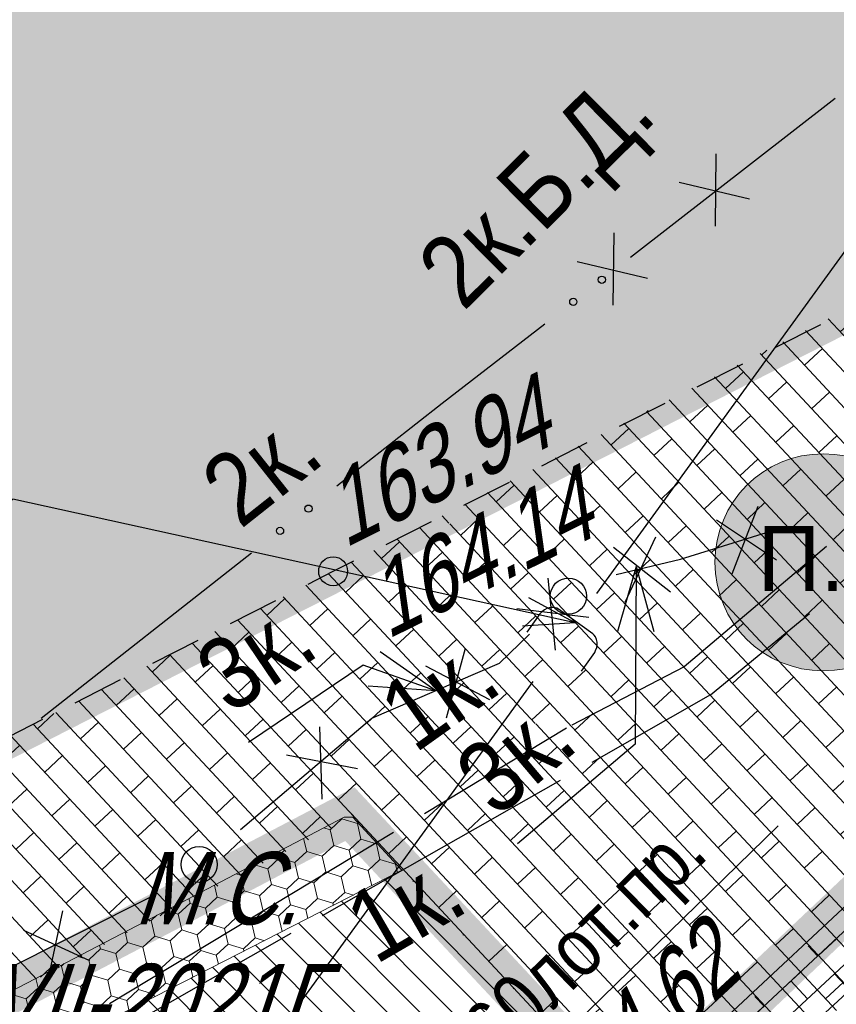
# Model space of a CAD drawing. Header units: millimetres. Extents: x 4385 to 11928, y 17253 to 36963.
# Tile 156 of 256: x 5888 to 5899, y 18684 to 18697. Entities that reach past the tile are written whole.
import ezdxf
from ezdxf.enums import TextEntityAlignment as Align

# ---------------------------------------------------------------- set-up
doc = ezdxf.new("R2010")
doc.units = ezdxf.units.MM
for name, pattern in [('ГП_Ботаническая_1 и 2 этап$0$ACAD_ISO03W100', [30, 12, -18]), ('ГП_Ботаническая_1 и 2 этап$0$ACAD_ISO04W100', [30, 24, -3, 0, -3]), ('ГП_Ботаническая_1 и 2 этап$0$CENTER', [50.8, 31.75, -6.35, 6.35, -6.35])]:
    doc.linetypes.add(name, pattern=pattern)
for name, color, linetype, lineweight in [('Геоподоснова_34179-21 от 9.08.21$0$Водосток проектный', 7, 'Continuous', 25), ('Геоподоснова_34179-21 от 9.08.21$0$Горизонтали', 7, 'Continuous', 25), ('Геоподоснова_34179-21 от 9.08.21$0$Граница улицы', 7, 'Continuous', 25), ('Геоподоснова_34179-21 от 9.08.21$0$Здания', 7, 'Continuous', 25), ('Геоподоснова_34179-21 от 9.08.21$0$Кабели', 7, 'Continuous', 25), ('Геоподоснова_34179-21 от 9.08.21$0$Кабель Мосэнерго', 7, 'Continuous', 25), ('Геоподоснова_34179-21 от 9.08.21$0$Кабель связи', 7, 'Continuous', 25), ('Геоподоснова_34179-21 от 9.08.21$0$Пояснительные подписи', 7, 'Continuous', 25), ('ГП_Ботаническая_1 и 2 этап$0$ГП_граница_1_2_этапов_500', 202, 'Continuous', 15), ('ГП_Ботаническая_1 и 2 этап$0$ГП_здан_проект_оси', 50, 'ГП_Ботаническая_1 и 2 этап$0$ACAD_ISO04W100', 15)]:
    doc.layers.add(name, color=color, linetype=linetype, lineweight=lineweight)
for name, color, linetype, true_color in [('ГП_Ботаническая_1 и 2 этап$0$ГП_граница_ГПЗУ_500_доп благо', 7, 'Continuous', 0xb5b5b5), ('ГП_граница_аренд_зем_500', 7, 'Continuous', 0x000000), ('ГП_граница_ГПЗУ_500', 7, 'Continuous', 0x0000f5)]:
    doc.layers.add(name, color=color, linetype=linetype, true_color=true_color)
doc.layers.add('ГП_Ботаническая_1 и 2 этап$0$ГП_здан_проект', color=7, linetype='Continuous', lineweight=9, true_color=0x000000)
for name, color, linetype, lineweight, true_color, transparency in [('ГП_Ботаническая_1 и 2 этап$0$ГП_здан_проект_оси_фон', 7, 'ГП_Ботаническая_1 и 2 этап$0$CENTER', 15, 0xffffff, 0.2), ('ГП_Ботаническая_1 и 2 этап$0$ГП_тротуары_штриховка', 7, 'Continuous', 0, 0xffffff, 0.8), ('ГП_Ботаническая_1 и 2 этап$0$ГП_тротуары_штриховка_доп', 7, 'Continuous', 0, 0xffffff, 0.8), ('ГП_дороги_штриховка_сущ', 7, 'Continuous', 0, 0xc8d0d0, 0.6), ('ГП_тротуары_штриховка_сущ', 7, 'Continuous', 0, 0xba8573, 0.6)]:
    doc.layers.add(name, color=color, linetype=linetype, lineweight=lineweight, true_color=true_color, transparency=transparency)
doc.styles.add('Геоподоснова_34179-21 от 9.08.21$0$Style-RUSSIAN_1251', font='RUSSIAN_1251.shx')
doc.styles.add('Геоподоснова_34179-21 от 9.08.21$0$Style-RUSSIAN_1251 I 0.32289', font='RUSSIAN_1251.shx', dxfattribs={"oblique": 18.5})
doc.styles.add('ГП_Ботаническая_1 и 2 этап$0$GENERATED_STYLE_1', font='GOTHIC.TTF')

# ---------------------------------------------------------------- blocks, each defined once
blk = doc.blocks.new('Геоподоснова_34179-21 от 9.08.21$0$PIKET_379')
at = {"layer": 'Геоподоснова_34179-21 от 9.08.21$0$Горизонтали', "color": 7, "linetype": 'Continuous', "lineweight": 25}
blk.add_arc((0, 0), 0.2, 0, 360, dxfattribs=at)
blk = doc.blocks.new('Геоподоснова_34179-21 от 9.08.21$0$msdElementTypeLineString_143')
at = {"layer": 'Геоподоснова_34179-21 от 9.08.21$0$Граница улицы', "color": 7, "linetype": 'Continuous', "lineweight": 25}
for p, q in [((16.619, 29.639), (17.249, 29.957)), ((15.543, 29.094), (16.173, 29.413)), ((14.468, 28.55), (15.097, 28.868)), ((13.392, 28.005), (14.022, 28.324)), ((12.316, 27.46), (12.946, 27.779)), ((11.241, 26.916), (11.87, 27.235)), ((9.091, 25.823), (9.72, 26.143)), ((8.017, 25.276), (8.646, 25.596)), ((6.943, 24.728), (7.572, 25.049)), ((5.869, 24.181), (6.498, 24.501))]:
    blk.add_line(p, q, dxfattribs=at)
at = {"layer": 'Геоподоснова_34179-21 от 9.08.21$0$Граница улицы', "color": 7, "linetype": 'Continuous', "lineweight": 25, "flags": 128}
blk.add_lwpolyline([(10.166, 26.37), (10.51, 26.546), (10.795, 26.69)], dxfattribs=at)
blk = doc.blocks.new('Геоподоснова_34179-21 от 9.08.21$0$msdElementTypeLineString_326')
at = {"layer": 'Геоподоснова_34179-21 от 9.08.21$0$Кабель связи', "color": 3, "linetype": 'Continuous', "lineweight": 25}
for p, q in [((6.482, 5.267), (3.651, 3.069)), ((2.466, 2.149), (1.05, 1.05))]:
    blk.add_line(p, q, dxfattribs=at)
for centre in [(3.256, 2.762), (2.861, 2.456)]:
    blk.add_circle(centre, 0.05, dxfattribs=at)
blk = doc.blocks.new('Геоподоснова_34179-21 от 9.08.21$0$msdElementTypeLineString_327')
at = {"layer": 'Геоподоснова_34179-21 от 9.08.21$0$Кабель связи', "color": 1, "linetype": 'Continuous', "lineweight": 25}
for p, q in [((7.182, 5.861), (7.193, 6.861)), ((7.655, 6.231), (6.681, 6.461)), ((5.771, 4.766), (5.782, 5.766)), ((6.244, 5.136), (5.27, 5.366))]:
    blk.add_line(p, q, dxfattribs=at)
blk = doc.blocks.new('Геоподоснова_34179-21 от 9.08.21$0$msdElementTypeMultiLine_155')
at = {"layer": 'Геоподоснова_34179-21 от 9.08.21$0$Кабель связи', "color": 3, "linetype": 'Continuous', "lineweight": 25}
blk.add_blockref('Геоподоснова_34179-21 от 9.08.21$0$msdElementTypeLineString_326', (2.357, 2.357), dxfattribs=at)
at = {"layer": 'Геоподоснова_34179-21 от 9.08.21$0$Кабель связи', "color": 1, "linetype": 'Continuous', "lineweight": 25}
blk.add_blockref('Геоподоснова_34179-21 от 9.08.21$0$msdElementTypeLineString_327', (0, 0), dxfattribs=at)
blk = doc.blocks.new('Геоподоснова_34179-21 от 9.08.21$0$msdElementTypeLineString_814')
at = {"layer": 'Геоподоснова_34179-21 от 9.08.21$0$Кабель связи', "color": 3, "linetype": 'Continuous', "lineweight": 25}
for p, q in [((37.069, 69.539), (35.614, 68.397)), ((34.434, 67.471), (31.524, 65.187))]:
    blk.add_line(p, q, dxfattribs=at)
for centre in [(35.221, 68.088), (34.827, 67.78)]:
    blk.add_circle(centre, 0.05, dxfattribs=at)
blk = doc.blocks.new('Геоподоснова_34179-21 от 9.08.21$0$msdElementTypeMultiLine_507')
at = {"layer": 'Геоподоснова_34179-21 от 9.08.21$0$Кабель связи', "color": 3, "linetype": 'Continuous', "lineweight": 25}
blk.add_blockref('Геоподоснова_34179-21 от 9.08.21$0$msdElementTypeLineString_814', (0, 0), dxfattribs=at)
blk = doc.blocks.new('Геоподоснова_34179-21 от 9.08.21$0$msdElementTypeLineString_844')
at = {"layer": 'Геоподоснова_34179-21 от 9.08.21$0$Кабели', "color": 10, "linetype": 'Continuous', "lineweight": 25}
for p, q in [((3.773, 2.011), (8.135, 4.192)), ((0.25, 0.25), (2.431, 1.341))]:
    blk.add_line(p, q, dxfattribs=at)
at = {"layer": 'Геоподоснова_34179-21 от 9.08.21$0$Кабели', "color": 10, "linetype": 'Continuous', "lineweight": 25, "flags": 128}
for points in [[(14.511, 8.622), (15.403, 8.832), (16.856, 9.286)], [(9.321, 5.099), (11.135, 6.635), (12.901, 7.395), (13.314, 7.798)]]:
    blk.add_lwpolyline(points, dxfattribs=at)
at = {"layer": 'Геоподоснова_34179-21 от 9.08.21$0$Кабели', "color": 10, "linetype": 'Continuous', "lineweight": 25}
for centre in [(13.852, 8.322), (8.749, 4.614), (3.102, 1.676)]:
    blk.add_circle(centre, 0.25, dxfattribs=at)
blk = doc.blocks.new('Геоподоснова_34179-21 от 9.08.21$0$msdElementTypeLineString_845')
at = {"layer": 'Геоподоснова_34179-21 от 9.08.21$0$Кабели', "color": 1, "linetype": 'Continuous', "lineweight": 25}
for p, q in [((16.626, 9.716), (16.266, 8.783)), ((16.054, 9.535), (16.886, 8.979)), ((15.214, 9.294), (14.789, 8.389)), ((14.631, 9.154), (15.421, 8.54)), ((13.726, 8.728), (13.827, 7.733)), ((13.298, 8.308), (14.291, 8.189)), ((12.583, 7.757), (12.322, 6.792)), ((12.033, 7.518), (12.918, 7.051)), ((10.57, 6.673), (10.602, 5.674)), ((10.114, 6.284), (11.096, 6.096)), ((7.016, 4.132), (6.81, 3.154)), ((6.481, 3.862), (7.391, 3.446))]:
    blk.add_line(p, q, dxfattribs=at)
blk = doc.blocks.new('Геоподоснова_34179-21 от 9.08.21$0$msdElementTypeMultiLine_522')
at = {"layer": 'Геоподоснова_34179-21 от 9.08.21$0$Кабели', "color": 1, "linetype": 'Continuous', "lineweight": 25}
for name, p in [('Геоподоснова_34179-21 от 9.08.21$0$msdElementTypeLineString_845', (0, 0)), ('Геоподоснова_34179-21 от 9.08.21$0$msdElementTypeLineString_844', (0.157, 0.157))]:
    blk.add_blockref(name, p, dxfattribs=at)
blk = doc.blocks.new('Геоподоснова_34179-21 от 9.08.21$0$msdElementTypeLineString_872')
at = {"layer": 'Геоподоснова_34179-21 от 9.08.21$0$Водосток проектный', "color": 7, "linetype": 'Continuous', "lineweight": 25}
for p, q in [((51.326, 160.044), (46.046, 152.761)), ((45.166, 151.547), (39.886, 144.264))]:
    blk.add_line(p, q, dxfattribs=at)
blk = doc.blocks.new('Геоподоснова_34179-21 от 9.08.21$0$msdElementTypeLineString_873')
at = {"layer": 'Геоподоснова_34179-21 от 9.08.21$0$Водосток проектный', "color": 7, "linetype": 'Continuous', "lineweight": 25, "flags": 128}
blk.add_lwpolyline([(46.306, 152.157), (46.469, 152.381), (46.49, 152.414), (46.502, 152.443), (46.517, 152.483), (46.524, 152.523), (46.523, 152.558), (46.514, 152.596), (46.5, 152.631), (46.482, 152.653), (46.462, 152.673), (45.988, 153.016), (45.965, 153.027), (45.944, 153.034), (45.916, 153.037), (45.892, 153.035), (45.86, 153.03), (45.828, 153.022), (45.798, 153.004), (45.758, 152.976), (45.733, 152.949), (45.551, 152.698)], dxfattribs=at)
blk = doc.blocks.new('Геоподоснова_34179-21 от 9.08.21$0$msdElementTypeMultiLine_536')
at = {"layer": 'Геоподоснова_34179-21 от 9.08.21$0$Водосток проектный', "color": 7, "linetype": 'Continuous', "lineweight": 25}
for name, p in [('Геоподоснова_34179-21 от 9.08.21$0$msdElementTypeLineString_872', (0.467, 0.467)), ('Геоподоснова_34179-21 от 9.08.21$0$msdElementTypeLineString_873', (0, 0))]:
    blk.add_blockref(name, p, dxfattribs=at)
blk = doc.blocks.new('Геоподоснова_34179-21 от 9.08.21$0$DIMTXT_255')
at = {"layer": 'Геоподоснова_34179-21 от 9.08.21$0$Водосток проектный', "color": 7, "linetype": 'Continuous', "lineweight": 25}
for q in [(-0.403, 0.606), (-0.663, 0.301)]:
    blk.add_line((0, 0), q, dxfattribs=at)
at = {"layer": 'Геоподоснова_34179-21 от 9.08.21$0$Водосток проектный', "color": 7, "linetype": 'Continuous', "lineweight": 25, "flags": 128}
blk.add_lwpolyline([(0, 0), (-0.785, 0.668), (-6.039, 5.321)], dxfattribs=at)
at = {"layer": 'Геоподоснова_34179-21 от 9.08.21$0$Водосток проектный', "color": 7, "linetype": 'Continuous', "lineweight": 25, "style": 'Геоподоснова_34179-21 от 9.08.21$0$Style-RUSSIAN_1251', "width": 0.875}
blk.add_text('161.69лот.пр.', height=0.8, rotation=318.4713, dxfattribs=at).set_placement((-5.277, 6.182), align=Align.TOP_LEFT)
blk = doc.blocks.new('Геоподоснова_34179-21 от 9.08.21$0$DIMTXT_256')
at = {"layer": 'Геоподоснова_34179-21 от 9.08.21$0$Водосток проектный', "color": 7, "linetype": 'Continuous', "lineweight": 25}
for q in [(0.676, 0.27), (0.717, -0.128)]:
    blk.add_line((0, 0), q, dxfattribs=at)
at = {"layer": 'Геоподоснова_34179-21 от 9.08.21$0$Водосток проектный', "color": 7, "linetype": 'Continuous', "lineweight": 25, "flags": 128}
blk.add_lwpolyline([(0, 0), (3.628, 0.369), (8.67, 5.291)], dxfattribs=at)
at = {"layer": 'Геоподоснова_34179-21 от 9.08.21$0$Водосток проектный', "color": 7, "linetype": 'Continuous', "lineweight": 25, "style": 'Геоподоснова_34179-21 от 9.08.21$0$Style-RUSSIAN_1251', "width": 0.875}
blk.add_text('161.60лот.пр.', height=0.8, rotation=44.3171, dxfattribs=at).set_placement((2.95, 1.314), align=Align.TOP_LEFT)
blk = doc.blocks.new('Геоподоснова_34179-21 от 9.08.21$0$DIMTXT_269')
at = {"layer": 'Геоподоснова_34179-21 от 9.08.21$0$Водосток проектный', "color": 7, "linetype": 'Continuous', "lineweight": 25}
for q in [(-0.641, 0.346), (-0.727, -0.045)]:
    blk.add_line((0, 0), q, dxfattribs=at)
at = {"layer": 'Геоподоснова_34179-21 от 9.08.21$0$Водосток проектный', "color": 7, "linetype": 'Continuous', "lineweight": 25, "flags": 128}
blk.add_lwpolyline([(0, 0), (-7.773, 1.711), (-12.568, -2.971)], dxfattribs=at)
at = {"layer": 'Геоподоснова_34179-21 от 9.08.21$0$Водосток проектный', "color": 7, "linetype": 'Continuous', "lineweight": 25, "style": 'Геоподоснова_34179-21 от 9.08.21$0$Style-RUSSIAN_1251', "width": 0.875}
blk.add_text('d=400пп. пр.', height=0.8, rotation=44.3171, dxfattribs=at).set_placement((-13.372, -2.148), align=Align.TOP_LEFT)
blk = doc.blocks.new('Геоподоснова_34179-21 от 9.08.21')
at = {"layer": 'Геоподоснова_34179-21 от 9.08.21$0$Здания', "color": 7, "linetype": 'Continuous', "lineweight": 25, "flags": 128}
blk.add_lwpolyline([(5876.337, 18649.428), (5864.346, 18644.994), (5860.275, 18666.088), (5868.505, 18668.211), (5880.03, 18673.43), (5884.02, 18675.46), (5895.309, 18681.346), (5901.585, 18687.209), (5904.981, 18683.492), (5906.052, 18682.355), (5907.871, 18680.422), (5909.553, 18678.54), (5902.25, 18667.78)], dxfattribs=at)
at = {"layer": 'Геоподоснова_34179-21 от 9.08.21$0$Кабели', "color": 10, "linetype": 'Continuous', "lineweight": 25}
for p, q in [((5896.247, 18689.618), (5895.992, 18688.719)), ((5896.247, 18689.618), (5896.492, 18688.716)), ((5893.477, 18687.9), (5892.712, 18688.436)), ((5893.477, 18687.9), (5892.545, 18687.965))]:
    blk.add_line(p, q, dxfattribs=at)
at = {"layer": 'Геоподоснова_34179-21 от 9.08.21$0$Кабели', "color": 10, "linetype": 'Continuous', "lineweight": 25, "flags": 128}
for points in [[(5896.247, 18689.618), (5896.234, 18687.162), (5894.609, 18685.783)], [(5893.477, 18687.9), (5892.476, 18688.255), (5890.889, 18687.183)]]:
    blk.add_lwpolyline(points, dxfattribs=at)
at = {"layer": 'Геоподоснова_34179-21 от 9.08.21$0$Кабель Мосэнерго', "color": 10, "linetype": 'Continuous', "lineweight": 25}
for p, q in [((5898.879, 18689.892), (5896.912, 18688.23)), ((5897.277, 18687.841), (5898.642, 18688.966)), ((5896.912, 18688.23), (5895.359, 18687.424)), ((5897.277, 18687.841), (5895.633, 18686.906)), ((5893.324, 18686.202), (5895.286, 18687.386)), ((5895.198, 18686.659), (5891.908, 18684.79)), ((5888.971, 18683.576), (5892.896, 18685.944)), ((5891.474, 18684.543), (5888.184, 18682.673))]:
    blk.add_line(p, q, dxfattribs=at)
at = {"layer": 'Геоподоснова_34179-21 от 9.08.21$0$Водосток проектный', "color": 7, "linetype": 'Continuous', "lineweight": 25}
for name, p in [('Геоподоснова_34179-21 от 9.08.21$0$DIMTXT_255', (5900.978, 18696.524)), ('Геоподоснова_34179-21 от 9.08.21$0$msdElementTypeMultiLine_536', (5849.185, 18536.013)), ('Геоподоснова_34179-21 от 9.08.21$0$DIMTXT_269', (5895.405, 18688.836)), ('Геоподоснова_34179-21 от 9.08.21$0$DIMTXT_256', (5889.538, 18680.744))]:
    blk.add_blockref(name, p, dxfattribs=at)
at = {"layer": 'Геоподоснова_34179-21 от 9.08.21$0$Горизонтали', "color": 7, "linetype": 'Continuous', "lineweight": 25}
blk.add_blockref('Геоподоснова_34179-21 от 9.08.21$0$PIKET_379', (5892.06, 18689.55), dxfattribs=at)
at = {"layer": 'Геоподоснова_34179-21 от 9.08.21$0$Граница улицы', "color": 7, "linetype": 'Continuous', "lineweight": 25}
blk.add_blockref('Геоподоснова_34179-21 от 9.08.21$0$msdElementTypeLineString_143', (5881.55, 18663.004), dxfattribs=at)
at = {"layer": 'Геоподоснова_34179-21 от 9.08.21$0$Кабели', "color": 1, "linetype": 'Continuous', "lineweight": 25}
blk.add_blockref('Геоподоснова_34179-21 от 9.08.21$0$msdElementTypeMultiLine_522', (5881.302, 18680.728), dxfattribs=at)
at = {"layer": 'Геоподоснова_34179-21 от 9.08.21$0$Кабель связи', "color": 3, "linetype": 'Continuous', "lineweight": 25}
for name, p in [('Геоподоснова_34179-21 от 9.08.21$0$msdElementTypeMultiLine_155', (5890.161, 18688.46)), ('Геоподоснова_34179-21 от 9.08.21$0$msdElementTypeMultiLine_507', (5856.499, 18622.328))]:
    blk.add_blockref(name, p, dxfattribs=at)
at = {"layer": 'Геоподоснова_34179-21 от 9.08.21$0$Горизонтали', "color": 7, "linetype": 'Continuous', "lineweight": 25, "style": 'Геоподоснова_34179-21 от 9.08.21$0$Style-RUSSIAN_1251 I 0.32289', "oblique": 18.5, "width": 0.799996}
for s, rotation, p in [('163.94', 26.5047, (5892.221, 18689.867)), ('164.62', 42.8414, (5895.341, 18681.74))]:
    blk.add_text(s, height=1, rotation=rotation, dxfattribs=at).set_placement(p)
blk.add_text('164.14', height=1, rotation=26.5047, dxfattribs=at).set_placement((5892.362, 18689.499), align=Align.TOP_LEFT)
at = {"layer": 'Геоподоснова_34179-21 от 9.08.21$0$Кабели', "color": 10, "linetype": 'Continuous', "lineweight": 25, "style": 'Геоподоснова_34179-21 от 9.08.21$0$Style-RUSSIAN_1251'}
for rotation, width, p in [(34.0244, 0.9, (5890.077, 18688.385)), (40.3199, 0.899998, (5893.671, 18686.889))]:
    blk.add_text('3к.', height=1, rotation=rotation, dxfattribs=dict(at, width=width)).set_placement(p, align=Align.TOP_LEFT)
at = {"layer": 'Геоподоснова_34179-21 от 9.08.21$0$Кабели', "color": 10, "linetype": 'Continuous', "lineweight": 25, "style": 'Геоподоснова_34179-21 от 9.08.21$0$Style-RUSSIAN_1251', "width": 0.899998}
blk.add_text('1к.', height=1, rotation=35.4617, dxfattribs=at).set_placement((5893.19, 18687.024))
at = {"layer": 'Геоподоснова_34179-21 от 9.08.21$0$Кабель Мосэнерго', "color": 10, "linetype": 'Continuous', "lineweight": 25, "style": 'Геоподоснова_34179-21 от 9.08.21$0$Style-RUSSIAN_1251', "width": 0.899998}
blk.add_text('1к.', height=1, rotation=30.1543, dxfattribs=at).set_placement((5892.645, 18684.107))
at = {"layer": 'Геоподоснова_34179-21 от 9.08.21$0$Кабель связи', "color": 3, "linetype": 'Continuous', "lineweight": 25, "style": 'Геоподоснова_34179-21 от 9.08.21$0$Style-RUSSIAN_1251', "width": 0.899998}
for s, rotation, p in [('2к.Б.Д.', 44.7545, (5893.861, 18693.131)), ('2к.', 38.3951, (5890.778, 18690.123))]:
    blk.add_text(s, height=1, rotation=rotation, dxfattribs=at).set_placement(p)
at = {"layer": 'Геоподоснова_34179-21 от 9.08.21$0$Пояснительные подписи', "color": 7, "linetype": 'Continuous', "lineweight": 25, "style": 'Геоподоснова_34179-21 от 9.08.21$0$Style-RUSSIAN_1251 I 0.32289', "oblique": 18.5, "width": 0.8}
for s, p in [('М.С.', (5889.306, 18684.671)), ('VII-2021Г.', (5887.246, 18683.125))]:
    blk.add_text(s, height=1, dxfattribs=at).set_placement(p)
blk = doc.blocks.new('ГП_Ботаническая_1 и 2 этап$0$ОСИ номера')
at = {"layer": 'ГП_Ботаническая_1 и 2 этап$0$ГП_здан_проект_оси_фон', "linetype": 'Continuous', "ltscale": 0.4}
h = blk.add_hatch(color=256, dxfattribs=at)
h.dxf.hatch_style = 1
edge = h.paths.add_edge_path()
edge.add_arc((0, 0), 1.5, 0, 360)
at = {"layer": 'ГП_Ботаническая_1 и 2 этап$0$ГП_здан_проект_оси', "linetype": 'Continuous'}
blk.add_circle((0, 0), 1.5, dxfattribs=at)
at = {"layer": 'ГП_Ботаническая_1 и 2 этап$0$ГП_здан_проект_оси', "linetype": 'Continuous', "style": 'ГП_Ботаническая_1 и 2 этап$0$GENERATED_STYLE_1'}
blk.add_attdef('№ДОМА', text='', height=0.9, rotation=0.0002, dxfattribs=at).set_placement((0.027, 0.053), align=Align.MIDDLE_CENTER)
blk = doc.blocks.new('ГП_Ботаническая_1 и 2 этап')
at = {"layer": 'ГП_Ботаническая_1 и 2 этап$0$ГП_тротуары_штриховка', "true_color": 0x333333}
h = blk.add_hatch(dxfattribs=at)
h.set_pattern_fill('AR-BRSTD', color=250, scale=0.005, angle=313)
edge = h.paths.add_edge_path()
edge.add_line((5892.291, 18686.195), (5895.036, 18687.526))
edge.add_line((5895.036, 18687.526), (5893.603, 18690.338))
edge.add_line((5893.603, 18690.338), (5902.636, 18694.943))
edge.add_arc((5920.674, 18698.969), 18.481, 192.5835, 209.0923)
edge.add_line((5904.524, 18689.983), (5905.056, 18689.088))
edge.add_line((5905.056, 18689.088), (5896.793, 18681.42))
edge.add_line((5896.793, 18681.42), (5896.124, 18682.091))
edge.add_line((5896.124, 18682.091), (5892.291, 18686.195))
h = blk.add_hatch(dxfattribs=at)
h.set_pattern_fill('AR-BRSTD', color=250, scale=0.005, angle=313)
edge = h.paths.add_edge_path()
edge.add_line((5880.295, 18673.588), (5872.631, 18669.664))
edge.add_line((5872.631, 18669.664), (5870.413, 18671.899))
edge.add_arc((5864.12, 18664.128), 10, 50.9996, 114.2136)
edge.add_line((5860.019, 18673.248), (5893.6, 18690.333))
edge.add_line((5893.6, 18690.333), (5895.031, 18687.537))
edge.add_line((5895.031, 18687.537), (5880.793, 18680.237))
edge.add_arc((5886.181, 18676.491), 6.563, 145.1923, 206.2503)
h = blk.add_hatch(dxfattribs=at)
h.set_pattern_fill('AR-BRSTD', color=250, scale=0.005, angle=223)
h.set_pattern_definition([(223, (5902.5612, 18686.85886), (0.230999, -0.247716), []), (313, (5902.5612, 18686.85886), (0.602527, 0.098739), [0.33871, -0.33871])])
h.paths.add_polyline_path([(5890.333, 18678.703), (5892.005, 18676.911), (5892.388, 18677.269), (5892.308, 18677.355), (5902.561, 18686.859), (5902.612, 18686.804), (5905.056, 18689.088), (5904.524, 18689.983), (5895.42, 18681.33)])
at = {"layer": 'ГП_Ботаническая_1 и 2 этап$0$ГП_тротуары_штриховка_доп', "true_color": 0x4d4d4d}
h = blk.add_hatch(dxfattribs=at)
h.set_pattern_fill('HONEY', color=251, scale=0.07, angle=43.004992)
h.paths.add_polyline_path([(5881.287, 18679.418), (5880.852, 18680.268), (5881.888, 18680.799), (5884.463, 18682.116), (5885.543, 18682.669), (5889.672, 18684.823), (5891.438, 18685.748), (5892.213, 18686.153), (5892.33, 18686.153), (5893.011, 18685.418)])
at = {"layer": 'ГП_Ботаническая_1 и 2 этап$0$ГП_граница_1_2_этапов_500', "const_width": 0.3}
blk.add_lwpolyline([(5895.42, 18681.33), (5868.97, 18667.79), (5851.03, 18664.19), (5864.85, 18593.36), (5863.92, 18593.17), (5865.98, 18582.35), (5866.96, 18582.54), (5881.45, 18508.287), (5912.637, 18537.368), (5913.612, 18536.322), (5957.809, 18577.534), (5997.569, 18534.643), (6005.104, 18541.67), (6002.779, 18544.169), (6027.211, 18566.972), (6021.68, 18572.86), (5908.35, 18693.62), (5895.42, 18681.33)], dxfattribs=at)
at = {"layer": 'ГП_Ботаническая_1 и 2 этап$0$ГП_граница_ГПЗУ_500_доп благо', "linetype": 'ГП_Ботаническая_1 и 2 этап$0$ACAD_ISO03W100', "ltscale": 0.06, "const_width": 0.6}
blk.add_lwpolyline([(5872.624, 18669.665, 0.352598), (5860.019, 18673.248), (5906.909, 18697.114, 0.071528), (5907.982, 18693.27), (5907.982, 18693.27), (5896.124, 18682.091), (5892.291, 18686.195), (5886.133, 18682.971), (5880.793, 18680.237, 0.272903), (5880.295, 18673.588)], format="xyb", close=True, dxfattribs=at)
at = {"layer": 'ГП_Ботаническая_1 и 2 этап$0$ГП_здан_проект'}
blk.add_lwpolyline([(5928.213, 18648.162), (5916.613, 18637.323), (5904.456, 18650.359), (5902.947, 18651.976), (5902.778, 18652.158), (5897.156, 18658.185), (5893.853, 18661.727), (5895.915, 18663.65), (5890.043, 18669.946), (5894.95, 18674.523), (5892.308, 18677.355), (5893.037, 18678.035), (5897.336, 18682.044), (5902.561, 18686.859), (5906.807, 18682.307), (5913.924, 18674.676), (5921.256, 18666.814), (5933.806, 18653.359), (5928.213, 18648.162)], dxfattribs=at)
at = {"layer": 'ГП_Ботаническая_1 и 2 этап$0$ГП_тротуары_штриховка_доп', "color": 6}
blk.add_lwpolyline([(5881.287, 18679.418), (5880.852, 18680.268), (5881.888, 18680.799), (5884.463, 18682.116), (5885.543, 18682.669), (5889.672, 18684.823), (5891.438, 18685.748), (5892.213, 18686.153), (5892.33, 18686.153), (5893.011, 18685.418), (5881.287, 18679.418)], dxfattribs=at)
at = {"layer": 'ГП_Ботаническая_1 и 2 этап$0$ГП_здан_проект_оси'}
blk.add_blockref('ГП_Ботаническая_1 и 2 этап$0$ОСИ номера', (5898.835, 18689.674), dxfattribs=at).add_auto_attribs({'№ДОМА': 'П.2'})

msp = doc.modelspace()

# ---------------------------------------------------------------- block references
msp.add_blockref('ГП_Ботаническая_1 и 2 этап', (0, 0))

# ---------------------------------------------------------------- next in the draw order: hatches: boundary and pattern name
at = {"layer": 'ГП_дороги_штриховка_сущ'}
h = msp.add_hatch(color=256, dxfattribs=at)
h.dxf.hatch_style = 1
h.paths.add_polyline_path([(5883.21, 18685.04), (5889.882, 18688.44), (5892.03, 18689.535), (5896.332, 18691.713), (5899.559, 18693.347), (5904.918, 18696.108), (5905.873, 18696.271), (5898.161, 18704.489), (5888.561, 18714.72), (5888.066, 18714.3), (5872.561, 18705.873), (5860.636, 18698.968), (5857.378, 18697.074), (5844.32, 18689.715), (5841.45, 18688.92), (5840.729, 18688.812), (5840.729, 18688.807), (5840.354, 18688.755), (5839.877, 18688.686), (5843.659, 18676.777), (5846.674, 18666.459), (5872.071, 18679.27)])
at = {"layer": 'ГП_тротуары_штриховка_сущ'}
h = msp.add_hatch(dxfattribs=at)
h.set_pattern_fill('ANSI31', color=256, scale=0.1, angle=90)
h.paths.add_polyline_path([(5881.287, 18679.418), (5880.852, 18680.268), (5880.793, 18680.237, 0.272903), (5880.295, 18673.588), (5880.199, 18673.539), (5880.2, 18673.539), (5895.42, 18681.33), (5896.194, 18682.065), (5896.147, 18682.113), (5896.124, 18682.091), (5895.172, 18683.109), (5892.944, 18685.383)])
h = msp.add_hatch(dxfattribs=at)
h.set_pattern_fill('ANSI31', color=256, scale=0.1, angle=91)
h.paths.add_polyline_path([(5896.388, 18682.25), (5896.344, 18682.298), (5896.147, 18682.113), (5896.194, 18682.065)])
h.paths.add_polyline_path([(5893.011, 18685.418), (5892.944, 18685.383), (5895.172, 18683.109)])

# ---------------------------------------------------------------- next in the draw order: linework, layer by layer
at = {"layer": 'ГП_граница_аренд_зем_500', "color": 190, "true_color": 0x9933ff, "const_width": 0.6}
msp.add_lwpolyline([(5887.055, 18702.18), (5890.587, 18704.18), (5894.072, 18698.024), (5890.541, 18696.025)], close=True, dxfattribs=at)
at = {"layer": 'ГП_граница_ГПЗУ_500', "const_width": 0.6}
msp.add_lwpolyline([(5908.35, 18693.62), (6021.68, 18572.86), (6059.56, 18532.5), (5988.7, 18466.01), (5893.33, 18447.41), (5866.96, 18582.54), (5865.98, 18582.35), (5863.92, 18593.17), (5864.85, 18593.36), (5851.03, 18664.19), (5868.97, 18667.79), (5895.42, 18681.33), (5908.35, 18693.62)], dxfattribs=at)

# ---------------------------------------------------------------- next in the draw order: block references
msp.add_blockref('Геоподоснова_34179-21 от 9.08.21', (0, 0))

doc.saveas('drawing.dxf')
